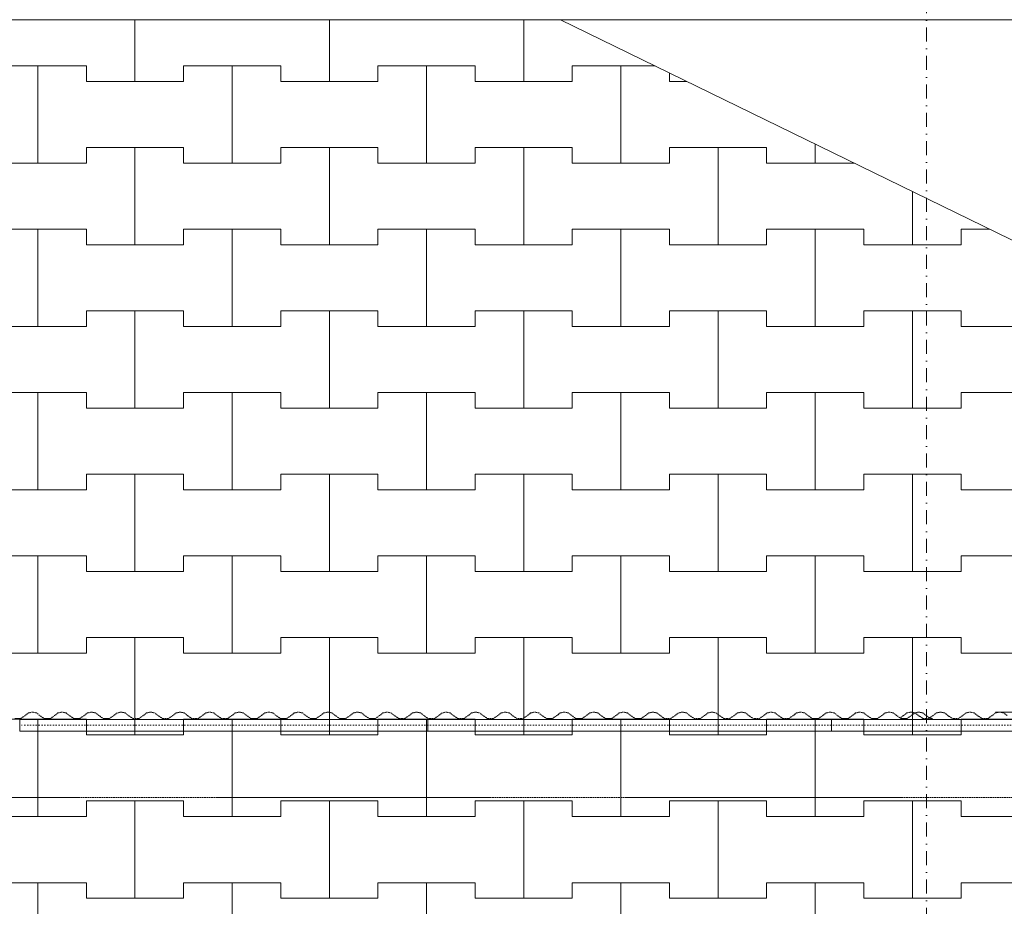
# Model space of a CAD drawing. Header units: centimetres. Extents: x -1589 to 108054, y -205274 to 31709.
# Tile 148 of 256: x 1145 to 1399, y 23344 to 23572. Entities that reach past the tile are written whole.
import ezdxf

# ---------------------------------------------------------------- set-up
doc = ezdxf.new("R2010")
doc.units = ezdxf.units.CM
doc.header["$LTSCALE"] = 0.01
doc.header["$MEASUREMENT"] = 0
for name, pattern in [('11108-COL-C310_XMODEL$0$HIDDEN', [0.375, 0.25, -0.125]), ('Krawędzie ukryte', [27, 20, -7]), ('Kropki i Kreski', [72, 36, -18, 0, -18]), ('Kropkowana', [63.499999, 0, -63.499999])]:
    doc.linetypes.add(name, pattern=pattern)
for name, color, linetype in [('0_Teren', 7, 'Continuous'), ('2_belki.K_IR', 7, 'Continuous'), ('2_ściana dekoracyjna 3', 7, 'Continuous'), ('2_ściana dekoracyjna 31.K_IR', 7, 'Continuous'), ('4_osie.ISTN', 7, 'Continuous')]:
    doc.layers.add(name, color=color, linetype=linetype)

msp = doc.modelspace()

# ---------------------------------------------------------------- linework, layer by layer
at = {"layer": '0_Teren', "color": 8, "linetype": 'Continuous', "lineweight": 5}
for p, q in [((1175, 23556.39122), (1175, 23572.24523)), ((1175, 23572.24523), (1175, 23556.39122)), ((1225, 23556.39122), (1225, 23572.24523)), ((1225, 23572.24523), (1225, 23556.39122)), ((1275, 23556.39122), (1275, 23572.24523)), ((1275, 23572.24523), (1275, 23556.39122)), ((1137.5, 23560.39122), (1150, 23560.39122)), ((1137.5, 23560.39122), (1162.5, 23560.39122)), ((1150, 23560.39122), (1162.5, 23560.39122)), ((1150, 23535.39122), (1150, 23560.39122)), ((1150, 23560.39122), (1150, 23535.39122)), ((1162.5, 23560.39122), (1162.5, 23556.39122)), ((1162.5, 23556.39122), (1162.5, 23560.39122)), ((1187.5, 23556.39122), (1187.5, 23560.39122)), ((1187.5, 23560.39122), (1187.5, 23556.39122)), ((1187.5, 23560.39122), (1200, 23560.39122)), ((1187.5, 23560.39122), (1212.5, 23560.39122)), ((1200, 23560.39122), (1212.5, 23560.39122)), ((1200, 23535.39122), (1200, 23560.39122)), ((1200, 23560.39122), (1200, 23535.39122)), ((1212.5, 23560.39122), (1212.5, 23556.39122)), ((1212.5, 23556.39122), (1212.5, 23560.39122)), ((1237.5, 23556.39122), (1237.5, 23560.39122)), ((1237.5, 23560.39122), (1237.5, 23556.39122)), ((1237.5, 23560.39122), (1250, 23560.39122)), ((1237.5, 23560.39122), (1262.5, 23560.39122)), ((1250, 23560.39122), (1262.5, 23560.39122)), ((1250, 23535.39122), (1250, 23560.39122)), ((1250, 23560.39122), (1250, 23535.39122)), ((1262.5, 23560.39122), (1262.5, 23556.39122)), ((1262.5, 23556.39122), (1262.5, 23560.39122)), ((1287.5, 23556.39122), (1287.5, 23560.39122)), ((1287.5, 23560.39122), (1287.5, 23556.39122)), ((1287.5, 23560.39122), (1300, 23560.39122)), ((1287.5, 23560.39122), (1308.77916, 23560.39122)), ((1300, 23560.39122), (1308.77916, 23560.39122)), ((1300, 23535.39122), (1300, 23560.39122)), ((1300, 23560.39122), (1300, 23535.39122)), ((1312.5, 23558.5772), (1312.5, 23556.39122)), ((1312.5, 23556.39122), (1312.5, 23558.5772)), ((1162.5, 23556.39122), (1175, 23556.39122)), ((1162.5, 23556.39122), (1187.5, 23556.39122)), ((1175, 23556.39122), (1187.5, 23556.39122)), ((1212.5, 23556.39122), (1225, 23556.39122)), ((1212.5, 23556.39122), (1237.5, 23556.39122)), ((1225, 23556.39122), (1237.5, 23556.39122)), ((1262.5, 23556.39122), (1275, 23556.39122)), ((1262.5, 23556.39122), (1287.5, 23556.39122)), ((1275, 23556.39122), (1287.5, 23556.39122)), ((1312.5, 23556.39122), (1316.98378, 23556.39122)), ((1312.5, 23556.39122), (1316.98378, 23556.39122)), ((1162.5, 23535.39122), (1162.5, 23539.39122)), ((1162.5, 23539.39122), (1162.5, 23535.39122)), ((1162.5, 23539.39122), (1175, 23539.39122)), ((1162.5, 23539.39122), (1187.5, 23539.39122)), ((1175, 23539.39122), (1187.5, 23539.39122)), ((1175, 23514.39122), (1175, 23539.39122)), ((1175, 23539.39122), (1175, 23514.39122)), ((1187.5, 23539.39122), (1187.5, 23535.39122)), ((1187.5, 23535.39122), (1187.5, 23539.39122)), ((1212.5, 23535.39122), (1212.5, 23539.39122)), ((1212.5, 23539.39122), (1212.5, 23535.39122)), ((1212.5, 23539.39122), (1225, 23539.39122)), ((1212.5, 23539.39122), (1237.5, 23539.39122)), ((1225, 23539.39122), (1237.5, 23539.39122)), ((1225, 23514.39122), (1225, 23539.39122)), ((1225, 23539.39122), (1225, 23514.39122)), ((1237.5, 23539.39122), (1237.5, 23535.39122)), ((1237.5, 23535.39122), (1237.5, 23539.39122)), ((1262.5, 23535.39122), (1262.5, 23539.39122)), ((1262.5, 23539.39122), (1262.5, 23535.39122)), ((1262.5, 23539.39122), (1275, 23539.39122)), ((1262.5, 23539.39122), (1287.5, 23539.39122)), ((1275, 23539.39122), (1287.5, 23539.39122)), ((1275, 23514.39122), (1275, 23539.39122)), ((1275, 23539.39122), (1275, 23514.39122)), ((1287.5, 23539.39122), (1287.5, 23535.39122)), ((1287.5, 23535.39122), (1287.5, 23539.39122)), ((1312.5, 23535.39122), (1312.5, 23539.39122)), ((1312.5, 23539.39122), (1312.5, 23535.39122)), ((1312.5, 23539.39122), (1325, 23539.39122)), ((1312.5, 23539.39122), (1337.5, 23539.39122)), ((1325, 23539.39122), (1337.5, 23539.39122)), ((1325, 23514.39122), (1325, 23539.39122)), ((1325, 23539.39122), (1325, 23514.39122)), ((1337.5, 23539.39122), (1337.5, 23535.39122)), ((1337.5, 23535.39122), (1337.5, 23539.39122)), ((1350, 23535.39122), (1350, 23540.29482)), ((1350, 23540.29482), (1350, 23535.39122)), ((1137.5, 23535.39122), (1150, 23535.39122)), ((1137.5, 23535.39122), (1162.5, 23535.39122)), ((1150, 23535.39122), (1162.5, 23535.39122)), ((1187.5, 23535.39122), (1200, 23535.39122)), ((1187.5, 23535.39122), (1212.5, 23535.39122)), ((1200, 23535.39122), (1212.5, 23535.39122)), ((1237.5, 23535.39122), (1250, 23535.39122)), ((1237.5, 23535.39122), (1262.5, 23535.39122)), ((1250, 23535.39122), (1262.5, 23535.39122)), ((1287.5, 23535.39122), (1300, 23535.39122)), ((1287.5, 23535.39122), (1312.5, 23535.39122)), ((1300, 23535.39122), (1312.5, 23535.39122)), ((1337.5, 23535.39122), (1350, 23535.39122)), ((1337.5, 23535.39122), (1360.05805, 23535.39122)), ((1350, 23535.39122), (1360.05805, 23535.39122)), ((1375, 23514.39122), (1375, 23528.10657)), ((1375, 23528.10657), (1375, 23514.39122)), ((1137.5, 23518.39122), (1150, 23518.39122)), ((1137.5, 23518.39122), (1162.5, 23518.39122)), ((1150, 23518.39122), (1162.5, 23518.39122)), ((1150, 23493.39122), (1150, 23518.39122)), ((1150, 23518.39122), (1150, 23493.39122)), ((1162.5, 23518.39122), (1162.5, 23514.39122)), ((1162.5, 23514.39122), (1162.5, 23518.39122)), ((1187.5, 23514.39122), (1187.5, 23518.39122)), ((1187.5, 23518.39122), (1187.5, 23514.39122)), ((1187.5, 23518.39122), (1200, 23518.39122)), ((1187.5, 23518.39122), (1212.5, 23518.39122)), ((1200, 23518.39122), (1212.5, 23518.39122)), ((1200, 23493.39122), (1200, 23518.39122)), ((1200, 23518.39122), (1200, 23493.39122)), ((1212.5, 23518.39122), (1212.5, 23514.39122)), ((1212.5, 23514.39122), (1212.5, 23518.39122)), ((1237.5, 23514.39122), (1237.5, 23518.39122)), ((1237.5, 23518.39122), (1237.5, 23514.39122)), ((1237.5, 23518.39122), (1250, 23518.39122)), ((1237.5, 23518.39122), (1262.5, 23518.39122)), ((1250, 23518.39122), (1262.5, 23518.39122)), ((1250, 23493.39122), (1250, 23518.39122)), ((1250, 23518.39122), (1250, 23493.39122)), ((1262.5, 23518.39122), (1262.5, 23514.39122)), ((1262.5, 23514.39122), (1262.5, 23518.39122)), ((1287.5, 23514.39122), (1287.5, 23518.39122)), ((1287.5, 23518.39122), (1287.5, 23514.39122)), ((1287.5, 23518.39122), (1300, 23518.39122)), ((1287.5, 23518.39122), (1312.5, 23518.39122)), ((1300, 23518.39122), (1312.5, 23518.39122)), ((1300, 23493.39122), (1300, 23518.39122)), ((1300, 23518.39122), (1300, 23493.39122)), ((1312.5, 23518.39122), (1312.5, 23514.39122)), ((1312.5, 23514.39122), (1312.5, 23518.39122)), ((1337.5, 23514.39122), (1337.5, 23518.39122)), ((1337.5, 23518.39122), (1337.5, 23514.39122)), ((1337.5, 23518.39122), (1350, 23518.39122)), ((1337.5, 23518.39122), (1362.5, 23518.39122)), ((1350, 23518.39122), (1362.5, 23518.39122)), ((1350, 23493.39122), (1350, 23518.39122)), ((1350, 23518.39122), (1350, 23493.39122)), ((1362.5, 23518.39122), (1362.5, 23514.39122)), ((1362.5, 23514.39122), (1362.5, 23518.39122)), ((1387.5, 23514.39122), (1387.5, 23518.39122)), ((1387.5, 23518.39122), (1387.5, 23514.39122)), ((1387.5, 23518.39122), (1394.9277, 23518.39122)), ((1387.5, 23518.39122), (1394.9277, 23518.39122)), ((1162.5, 23514.39122), (1175, 23514.39122)), ((1162.5, 23514.39122), (1187.5, 23514.39122)), ((1175, 23514.39122), (1187.5, 23514.39122)), ((1212.5, 23514.39122), (1225, 23514.39122)), ((1212.5, 23514.39122), (1237.5, 23514.39122)), ((1225, 23514.39122), (1237.5, 23514.39122)), ((1262.5, 23514.39122), (1275, 23514.39122)), ((1262.5, 23514.39122), (1287.5, 23514.39122)), ((1275, 23514.39122), (1287.5, 23514.39122)), ((1312.5, 23514.39122), (1325, 23514.39122)), ((1312.5, 23514.39122), (1337.5, 23514.39122)), ((1325, 23514.39122), (1337.5, 23514.39122)), ((1362.5, 23514.39122), (1375, 23514.39122)), ((1362.5, 23514.39122), (1387.5, 23514.39122)), ((1375, 23514.39122), (1387.5, 23514.39122)), ((1162.5, 23493.39122), (1162.5, 23497.39122)), ((1162.5, 23497.39122), (1162.5, 23493.39122)), ((1162.5, 23497.39122), (1175, 23497.39122)), ((1162.5, 23497.39122), (1187.5, 23497.39122)), ((1175, 23497.39122), (1187.5, 23497.39122)), ((1175, 23472.39122), (1175, 23497.39122)), ((1175, 23497.39122), (1175, 23472.39122)), ((1187.5, 23497.39122), (1187.5, 23493.39122)), ((1187.5, 23493.39122), (1187.5, 23497.39122)), ((1212.5, 23493.39122), (1212.5, 23497.39122)), ((1212.5, 23497.39122), (1212.5, 23493.39122)), ((1212.5, 23497.39122), (1225, 23497.39122)), ((1212.5, 23497.39122), (1237.5, 23497.39122)), ((1225, 23497.39122), (1237.5, 23497.39122)), ((1225, 23472.39122), (1225, 23497.39122)), ((1225, 23497.39122), (1225, 23472.39122)), ((1237.5, 23497.39122), (1237.5, 23493.39122)), ((1237.5, 23493.39122), (1237.5, 23497.39122)), ((1262.5, 23493.39122), (1262.5, 23497.39122)), ((1262.5, 23497.39122), (1262.5, 23493.39122)), ((1262.5, 23497.39122), (1275, 23497.39122)), ((1262.5, 23497.39122), (1287.5, 23497.39122)), ((1275, 23497.39122), (1287.5, 23497.39122)), ((1275, 23472.39122), (1275, 23497.39122)), ((1275, 23497.39122), (1275, 23472.39122)), ((1287.5, 23497.39122), (1287.5, 23493.39122)), ((1287.5, 23493.39122), (1287.5, 23497.39122)), ((1312.5, 23493.39122), (1312.5, 23497.39122)), ((1312.5, 23497.39122), (1312.5, 23493.39122)), ((1312.5, 23497.39122), (1325, 23497.39122)), ((1312.5, 23497.39122), (1337.5, 23497.39122)), ((1325, 23497.39122), (1337.5, 23497.39122)), ((1325, 23472.39122), (1325, 23497.39122)), ((1325, 23497.39122), (1325, 23472.39122)), ((1337.5, 23497.39122), (1337.5, 23493.39122)), ((1337.5, 23493.39122), (1337.5, 23497.39122)), ((1362.5, 23493.39122), (1362.5, 23497.39122)), ((1362.5, 23497.39122), (1362.5, 23493.39122)), ((1362.5, 23497.39122), (1375, 23497.39122)), ((1362.5, 23497.39122), (1387.5, 23497.39122)), ((1375, 23497.39122), (1387.5, 23497.39122)), ((1375, 23472.39122), (1375, 23497.39122)), ((1375, 23497.39122), (1375, 23472.39122)), ((1387.5, 23497.39122), (1387.5, 23493.39122)), ((1387.5, 23493.39122), (1387.5, 23497.39122)), ((1137.5, 23493.39122), (1150, 23493.39122)), ((1137.5, 23493.39122), (1162.5, 23493.39122)), ((1150, 23493.39122), (1162.5, 23493.39122)), ((1187.5, 23493.39122), (1200, 23493.39122)), ((1187.5, 23493.39122), (1212.5, 23493.39122)), ((1200, 23493.39122), (1212.5, 23493.39122)), ((1237.5, 23493.39122), (1250, 23493.39122)), ((1237.5, 23493.39122), (1262.5, 23493.39122)), ((1250, 23493.39122), (1262.5, 23493.39122)), ((1287.5, 23493.39122), (1300, 23493.39122)), ((1287.5, 23493.39122), (1312.5, 23493.39122)), ((1300, 23493.39122), (1312.5, 23493.39122)), ((1337.5, 23493.39122), (1350, 23493.39122)), ((1337.5, 23493.39122), (1362.5, 23493.39122)), ((1350, 23493.39122), (1362.5, 23493.39122)), ((1387.5, 23493.39122), (1400, 23493.39122)), ((1387.5, 23493.39122), (1412.5, 23493.39122)), ((1137.5, 23476.39122), (1150, 23476.39122)), ((1137.5, 23476.39122), (1162.5, 23476.39122)), ((1150, 23476.39122), (1162.5, 23476.39122)), ((1150, 23451.39122), (1150, 23476.39122)), ((1150, 23476.39122), (1150, 23451.39122)), ((1162.5, 23476.39122), (1162.5, 23472.39122)), ((1162.5, 23472.39122), (1162.5, 23476.39122)), ((1187.5, 23472.39122), (1187.5, 23476.39122)), ((1187.5, 23476.39122), (1187.5, 23472.39122)), ((1187.5, 23476.39122), (1200, 23476.39122)), ((1187.5, 23476.39122), (1212.5, 23476.39122)), ((1200, 23476.39122), (1212.5, 23476.39122)), ((1200, 23451.39122), (1200, 23476.39122)), ((1200, 23476.39122), (1200, 23451.39122)), ((1212.5, 23476.39122), (1212.5, 23472.39122)), ((1212.5, 23472.39122), (1212.5, 23476.39122)), ((1237.5, 23472.39122), (1237.5, 23476.39122)), ((1237.5, 23476.39122), (1237.5, 23472.39122)), ((1237.5, 23476.39122), (1250, 23476.39122)), ((1237.5, 23476.39122), (1262.5, 23476.39122)), ((1250, 23476.39122), (1262.5, 23476.39122)), ((1250, 23451.39122), (1250, 23476.39122)), ((1250, 23476.39122), (1250, 23451.39122)), ((1262.5, 23476.39122), (1262.5, 23472.39122)), ((1262.5, 23472.39122), (1262.5, 23476.39122)), ((1287.5, 23472.39122), (1287.5, 23476.39122)), ((1287.5, 23476.39122), (1287.5, 23472.39122)), ((1287.5, 23476.39122), (1300, 23476.39122)), ((1287.5, 23476.39122), (1312.5, 23476.39122)), ((1300, 23476.39122), (1312.5, 23476.39122)), ((1300, 23451.39122), (1300, 23476.39122)), ((1300, 23476.39122), (1300, 23451.39122)), ((1312.5, 23476.39122), (1312.5, 23472.39122)), ((1312.5, 23472.39122), (1312.5, 23476.39122)), ((1337.5, 23472.39122), (1337.5, 23476.39122)), ((1337.5, 23476.39122), (1337.5, 23472.39122)), ((1337.5, 23476.39122), (1350, 23476.39122)), ((1337.5, 23476.39122), (1362.5, 23476.39122)), ((1350, 23476.39122), (1362.5, 23476.39122)), ((1350, 23451.39122), (1350, 23476.39122)), ((1350, 23476.39122), (1350, 23451.39122)), ((1362.5, 23476.39122), (1362.5, 23472.39122)), ((1362.5, 23472.39122), (1362.5, 23476.39122)), ((1387.5, 23472.39122), (1387.5, 23476.39122)), ((1387.5, 23476.39122), (1387.5, 23472.39122)), ((1387.5, 23476.39122), (1400, 23476.39122)), ((1387.5, 23476.39122), (1412.5, 23476.39122)), ((1162.5, 23472.39122), (1175, 23472.39122)), ((1162.5, 23472.39122), (1187.5, 23472.39122)), ((1175, 23472.39122), (1187.5, 23472.39122)), ((1212.5, 23472.39122), (1225, 23472.39122)), ((1212.5, 23472.39122), (1237.5, 23472.39122)), ((1225, 23472.39122), (1237.5, 23472.39122)), ((1262.5, 23472.39122), (1275, 23472.39122)), ((1262.5, 23472.39122), (1287.5, 23472.39122)), ((1275, 23472.39122), (1287.5, 23472.39122)), ((1312.5, 23472.39122), (1325, 23472.39122)), ((1312.5, 23472.39122), (1337.5, 23472.39122)), ((1325, 23472.39122), (1337.5, 23472.39122)), ((1362.5, 23472.39122), (1375, 23472.39122)), ((1362.5, 23472.39122), (1387.5, 23472.39122)), ((1375, 23472.39122), (1387.5, 23472.39122)), ((1162.5, 23451.39122), (1162.5, 23455.39122)), ((1162.5, 23455.39122), (1162.5, 23451.39122)), ((1162.5, 23455.39122), (1175, 23455.39122)), ((1162.5, 23455.39122), (1187.5, 23455.39122)), ((1175, 23455.39122), (1187.5, 23455.39122)), ((1175, 23430.39122), (1175, 23455.39122)), ((1175, 23455.39122), (1175, 23430.39122)), ((1187.5, 23455.39122), (1187.5, 23451.39122)), ((1187.5, 23451.39122), (1187.5, 23455.39122)), ((1212.5, 23451.39122), (1212.5, 23455.39122)), ((1212.5, 23455.39122), (1212.5, 23451.39122)), ((1212.5, 23455.39122), (1225, 23455.39122)), ((1212.5, 23455.39122), (1237.5, 23455.39122)), ((1225, 23455.39122), (1237.5, 23455.39122)), ((1225, 23430.39122), (1225, 23455.39122)), ((1225, 23455.39122), (1225, 23430.39122)), ((1237.5, 23455.39122), (1237.5, 23451.39122)), ((1237.5, 23451.39122), (1237.5, 23455.39122)), ((1262.5, 23451.39122), (1262.5, 23455.39122)), ((1262.5, 23455.39122), (1262.5, 23451.39122)), ((1262.5, 23455.39122), (1275, 23455.39122)), ((1262.5, 23455.39122), (1287.5, 23455.39122)), ((1275, 23455.39122), (1287.5, 23455.39122)), ((1275, 23430.39122), (1275, 23455.39122)), ((1275, 23455.39122), (1275, 23430.39122)), ((1287.5, 23455.39122), (1287.5, 23451.39122)), ((1287.5, 23451.39122), (1287.5, 23455.39122)), ((1312.5, 23451.39122), (1312.5, 23455.39122)), ((1312.5, 23455.39122), (1312.5, 23451.39122)), ((1312.5, 23455.39122), (1325, 23455.39122)), ((1312.5, 23455.39122), (1337.5, 23455.39122)), ((1325, 23455.39122), (1337.5, 23455.39122)), ((1325, 23430.39122), (1325, 23455.39122)), ((1325, 23455.39122), (1325, 23430.39122)), ((1337.5, 23455.39122), (1337.5, 23451.39122)), ((1337.5, 23451.39122), (1337.5, 23455.39122)), ((1362.5, 23451.39122), (1362.5, 23455.39122)), ((1362.5, 23455.39122), (1362.5, 23451.39122)), ((1362.5, 23455.39122), (1375, 23455.39122)), ((1362.5, 23455.39122), (1387.5, 23455.39122)), ((1375, 23455.39122), (1387.5, 23455.39122)), ((1375, 23430.39122), (1375, 23455.39122)), ((1375, 23455.39122), (1375, 23430.39122)), ((1387.5, 23455.39122), (1387.5, 23451.39122)), ((1387.5, 23451.39122), (1387.5, 23455.39122)), ((1137.5, 23451.39122), (1150, 23451.39122)), ((1137.5, 23451.39122), (1162.5, 23451.39122)), ((1150, 23451.39122), (1162.5, 23451.39122)), ((1187.5, 23451.39122), (1200, 23451.39122)), ((1187.5, 23451.39122), (1212.5, 23451.39122)), ((1200, 23451.39122), (1212.5, 23451.39122)), ((1237.5, 23451.39122), (1250, 23451.39122)), ((1237.5, 23451.39122), (1262.5, 23451.39122)), ((1250, 23451.39122), (1262.5, 23451.39122)), ((1287.5, 23451.39122), (1300, 23451.39122)), ((1287.5, 23451.39122), (1312.5, 23451.39122)), ((1300, 23451.39122), (1312.5, 23451.39122)), ((1337.5, 23451.39122), (1350, 23451.39122)), ((1337.5, 23451.39122), (1362.5, 23451.39122)), ((1350, 23451.39122), (1362.5, 23451.39122)), ((1387.5, 23451.39122), (1400, 23451.39122)), ((1387.5, 23451.39122), (1412.5, 23451.39122)), ((1137.5, 23434.39122), (1150, 23434.39122)), ((1137.5, 23434.39122), (1162.5, 23434.39122)), ((1150, 23434.39122), (1162.5, 23434.39122)), ((1150, 23409.39122), (1150, 23434.39122)), ((1150, 23434.39122), (1150, 23409.39122)), ((1162.5, 23434.39122), (1162.5, 23430.39122)), ((1162.5, 23430.39122), (1162.5, 23434.39122)), ((1187.5, 23430.39122), (1187.5, 23434.39122)), ((1187.5, 23434.39122), (1187.5, 23430.39122)), ((1187.5, 23434.39122), (1200, 23434.39122)), ((1187.5, 23434.39122), (1212.5, 23434.39122)), ((1200, 23434.39122), (1212.5, 23434.39122)), ((1200, 23409.39122), (1200, 23434.39122)), ((1200, 23434.39122), (1200, 23409.39122)), ((1212.5, 23434.39122), (1212.5, 23430.39122)), ((1212.5, 23430.39122), (1212.5, 23434.39122)), ((1237.5, 23430.39122), (1237.5, 23434.39122)), ((1237.5, 23434.39122), (1237.5, 23430.39122)), ((1237.5, 23434.39122), (1250, 23434.39122)), ((1237.5, 23434.39122), (1262.5, 23434.39122)), ((1250, 23434.39122), (1262.5, 23434.39122)), ((1250, 23409.39122), (1250, 23434.39122)), ((1250, 23434.39122), (1250, 23409.39122)), ((1262.5, 23434.39122), (1262.5, 23430.39122)), ((1262.5, 23430.39122), (1262.5, 23434.39122)), ((1287.5, 23430.39122), (1287.5, 23434.39122)), ((1287.5, 23434.39122), (1287.5, 23430.39122)), ((1287.5, 23434.39122), (1300, 23434.39122)), ((1287.5, 23434.39122), (1312.5, 23434.39122)), ((1300, 23434.39122), (1312.5, 23434.39122)), ((1300, 23409.39122), (1300, 23434.39122)), ((1300, 23434.39122), (1300, 23409.39122)), ((1312.5, 23434.39122), (1312.5, 23430.39122)), ((1312.5, 23430.39122), (1312.5, 23434.39122)), ((1337.5, 23430.39122), (1337.5, 23434.39122)), ((1337.5, 23434.39122), (1337.5, 23430.39122)), ((1337.5, 23434.39122), (1350, 23434.39122)), ((1337.5, 23434.39122), (1362.5, 23434.39122)), ((1350, 23434.39122), (1362.5, 23434.39122)), ((1350, 23409.39122), (1350, 23434.39122)), ((1350, 23434.39122), (1350, 23409.39122)), ((1362.5, 23434.39122), (1362.5, 23430.39122)), ((1362.5, 23430.39122), (1362.5, 23434.39122)), ((1387.5, 23430.39122), (1387.5, 23434.39122)), ((1387.5, 23434.39122), (1387.5, 23430.39122)), ((1387.5, 23434.39122), (1400, 23434.39122)), ((1387.5, 23434.39122), (1412.5, 23434.39122)), ((1162.5, 23430.39122), (1175, 23430.39122)), ((1162.5, 23430.39122), (1187.5, 23430.39122)), ((1175, 23430.39122), (1187.5, 23430.39122)), ((1212.5, 23430.39122), (1225, 23430.39122)), ((1212.5, 23430.39122), (1237.5, 23430.39122)), ((1225, 23430.39122), (1237.5, 23430.39122)), ((1262.5, 23430.39122), (1275, 23430.39122)), ((1262.5, 23430.39122), (1287.5, 23430.39122)), ((1275, 23430.39122), (1287.5, 23430.39122)), ((1312.5, 23430.39122), (1325, 23430.39122)), ((1312.5, 23430.39122), (1337.5, 23430.39122)), ((1325, 23430.39122), (1337.5, 23430.39122)), ((1362.5, 23430.39122), (1375, 23430.39122)), ((1362.5, 23430.39122), (1387.5, 23430.39122)), ((1375, 23430.39122), (1387.5, 23430.39122)), ((1162.5, 23409.39122), (1162.5, 23413.39122)), ((1162.5, 23413.39122), (1162.5, 23409.39122)), ((1162.5, 23413.39122), (1175, 23413.39122)), ((1162.5, 23413.39122), (1187.5, 23413.39122)), ((1175, 23413.39122), (1187.5, 23413.39122)), ((1175, 23388.39122), (1175, 23413.39122)), ((1175, 23413.39122), (1175, 23388.39122)), ((1187.5, 23413.39122), (1187.5, 23409.39122)), ((1187.5, 23409.39122), (1187.5, 23413.39122)), ((1212.5, 23409.39122), (1212.5, 23413.39122)), ((1212.5, 23413.39122), (1212.5, 23409.39122)), ((1212.5, 23413.39122), (1225, 23413.39122)), ((1212.5, 23413.39122), (1237.5, 23413.39122)), ((1225, 23413.39122), (1237.5, 23413.39122)), ((1225, 23388.39122), (1225, 23413.39122)), ((1225, 23413.39122), (1225, 23388.39122)), ((1237.5, 23413.39122), (1237.5, 23409.39122)), ((1237.5, 23409.39122), (1237.5, 23413.39122)), ((1262.5, 23409.39122), (1262.5, 23413.39122)), ((1262.5, 23413.39122), (1262.5, 23409.39122)), ((1262.5, 23413.39122), (1275, 23413.39122)), ((1262.5, 23413.39122), (1287.5, 23413.39122)), ((1275, 23413.39122), (1287.5, 23413.39122)), ((1275, 23388.39122), (1275, 23413.39122)), ((1275, 23413.39122), (1275, 23388.39122)), ((1287.5, 23413.39122), (1287.5, 23409.39122)), ((1287.5, 23409.39122), (1287.5, 23413.39122)), ((1312.5, 23409.39122), (1312.5, 23413.39122)), ((1312.5, 23413.39122), (1312.5, 23409.39122)), ((1312.5, 23413.39122), (1325, 23413.39122)), ((1312.5, 23413.39122), (1337.5, 23413.39122)), ((1325, 23413.39122), (1337.5, 23413.39122)), ((1325, 23388.39122), (1325, 23413.39122)), ((1325, 23413.39122), (1325, 23388.39122)), ((1337.5, 23413.39122), (1337.5, 23409.39122)), ((1337.5, 23409.39122), (1337.5, 23413.39122)), ((1362.5, 23409.39122), (1362.5, 23413.39122)), ((1362.5, 23413.39122), (1362.5, 23409.39122)), ((1362.5, 23413.39122), (1375, 23413.39122)), ((1362.5, 23413.39122), (1387.5, 23413.39122)), ((1375, 23413.39122), (1387.5, 23413.39122)), ((1375, 23388.39122), (1375, 23413.39122)), ((1375, 23413.39122), (1375, 23388.39122)), ((1387.5, 23413.39122), (1387.5, 23409.39122)), ((1387.5, 23409.39122), (1387.5, 23413.39122)), ((1137.5, 23409.39122), (1150, 23409.39122)), ((1137.5, 23409.39122), (1162.5, 23409.39122)), ((1150, 23409.39122), (1162.5, 23409.39122)), ((1187.5, 23409.39122), (1200, 23409.39122)), ((1187.5, 23409.39122), (1212.5, 23409.39122)), ((1200, 23409.39122), (1212.5, 23409.39122)), ((1237.5, 23409.39122), (1250, 23409.39122)), ((1237.5, 23409.39122), (1262.5, 23409.39122)), ((1250, 23409.39122), (1262.5, 23409.39122)), ((1287.5, 23409.39122), (1300, 23409.39122)), ((1287.5, 23409.39122), (1312.5, 23409.39122)), ((1300, 23409.39122), (1312.5, 23409.39122)), ((1337.5, 23409.39122), (1350, 23409.39122)), ((1337.5, 23409.39122), (1362.5, 23409.39122)), ((1350, 23409.39122), (1362.5, 23409.39122)), ((1387.5, 23409.39122), (1400, 23409.39122)), ((1387.5, 23409.39122), (1412.5, 23409.39122)), ((1137.5, 23392.39122), (1150, 23392.39122)), ((1137.5, 23392.39122), (1162.5, 23392.39122)), ((1150, 23392.39122), (1162.5, 23392.39122)), ((1150, 23367.39122), (1150, 23392.39122)), ((1150, 23392.39122), (1150, 23367.39122)), ((1162.5, 23392.39122), (1162.5, 23388.39122)), ((1162.5, 23388.39122), (1162.5, 23392.39122)), ((1187.5, 23388.39122), (1187.5, 23392.39122)), ((1187.5, 23392.39122), (1187.5, 23388.39122)), ((1187.5, 23392.39122), (1200, 23392.39122)), ((1187.5, 23392.39122), (1212.5, 23392.39122)), ((1200, 23392.39122), (1212.5, 23392.39122)), ((1200, 23367.39122), (1200, 23392.39122)), ((1200, 23392.39122), (1200, 23367.39122)), ((1212.5, 23392.39122), (1212.5, 23388.39122)), ((1212.5, 23388.39122), (1212.5, 23392.39122)), ((1237.5, 23388.39122), (1237.5, 23392.39122)), ((1237.5, 23392.39122), (1237.5, 23388.39122)), ((1237.5, 23392.39122), (1250, 23392.39122)), ((1237.5, 23392.39122), (1262.5, 23392.39122)), ((1250, 23392.39122), (1262.5, 23392.39122)), ((1250, 23367.39122), (1250, 23392.39122)), ((1250, 23392.39122), (1250, 23367.39122)), ((1262.5, 23392.39122), (1262.5, 23388.39122)), ((1262.5, 23388.39122), (1262.5, 23392.39122)), ((1287.5, 23388.39122), (1287.5, 23392.39122)), ((1287.5, 23392.39122), (1287.5, 23388.39122)), ((1287.5, 23392.39122), (1300, 23392.39122)), ((1287.5, 23392.39122), (1312.5, 23392.39122)), ((1300, 23392.39122), (1312.5, 23392.39122)), ((1300, 23367.39122), (1300, 23392.39122)), ((1300, 23392.39122), (1300, 23367.39122)), ((1312.5, 23392.39122), (1312.5, 23388.39122)), ((1312.5, 23388.39122), (1312.5, 23392.39122)), ((1337.5, 23388.39122), (1337.5, 23392.39122)), ((1337.5, 23392.39122), (1337.5, 23388.39122)), ((1337.5, 23392.39122), (1350, 23392.39122)), ((1337.5, 23392.39122), (1362.5, 23392.39122)), ((1350, 23392.39122), (1362.5, 23392.39122)), ((1350, 23367.39122), (1350, 23392.39122)), ((1350, 23392.39122), (1350, 23367.39122)), ((1362.5, 23392.39122), (1362.5, 23388.39122)), ((1362.5, 23388.39122), (1362.5, 23392.39122)), ((1387.5, 23388.39122), (1387.5, 23392.39122)), ((1387.5, 23392.39122), (1387.5, 23388.39122)), ((1387.5, 23392.39122), (1400, 23392.39122)), ((1387.5, 23392.39122), (1412.5, 23392.39122)), ((1162.5, 23388.39122), (1175, 23388.39122)), ((1162.5, 23388.39122), (1187.5, 23388.39122)), ((1175, 23388.39122), (1187.5, 23388.39122)), ((1212.5, 23388.39122), (1225, 23388.39122)), ((1212.5, 23388.39122), (1237.5, 23388.39122)), ((1225, 23388.39122), (1237.5, 23388.39122)), ((1262.5, 23388.39122), (1275, 23388.39122)), ((1262.5, 23388.39122), (1287.5, 23388.39122)), ((1275, 23388.39122), (1287.5, 23388.39122)), ((1312.5, 23388.39122), (1325, 23388.39122)), ((1312.5, 23388.39122), (1337.5, 23388.39122)), ((1325, 23388.39122), (1337.5, 23388.39122)), ((1362.5, 23388.39122), (1375, 23388.39122)), ((1362.5, 23388.39122), (1387.5, 23388.39122)), ((1375, 23388.39122), (1387.5, 23388.39122)), ((1162.5, 23367.39122), (1162.5, 23371.39122)), ((1162.5, 23371.39122), (1162.5, 23367.39122)), ((1162.5, 23371.39122), (1175, 23371.39122)), ((1162.5, 23371.39122), (1187.5, 23371.39122)), ((1175, 23371.39122), (1187.5, 23371.39122)), ((1175, 23346.39122), (1175, 23371.39122)), ((1175, 23371.39122), (1175, 23346.39122)), ((1187.5, 23371.39122), (1187.5, 23367.39122)), ((1187.5, 23367.39122), (1187.5, 23371.39122)), ((1212.5, 23367.39122), (1212.5, 23371.39122)), ((1212.5, 23371.39122), (1212.5, 23367.39122)), ((1212.5, 23371.39122), (1225, 23371.39122)), ((1212.5, 23371.39122), (1237.5, 23371.39122)), ((1225, 23371.39122), (1237.5, 23371.39122)), ((1225, 23346.39122), (1225, 23371.39122)), ((1225, 23371.39122), (1225, 23346.39122)), ((1237.5, 23371.39122), (1237.5, 23367.39122)), ((1237.5, 23367.39122), (1237.5, 23371.39122)), ((1262.5, 23367.39122), (1262.5, 23371.39122)), ((1262.5, 23371.39122), (1262.5, 23367.39122)), ((1262.5, 23371.39122), (1275, 23371.39122)), ((1262.5, 23371.39122), (1287.5, 23371.39122)), ((1275, 23371.39122), (1287.5, 23371.39122)), ((1275, 23346.39122), (1275, 23371.39122)), ((1275, 23371.39122), (1275, 23346.39122)), ((1287.5, 23371.39122), (1287.5, 23367.39122)), ((1287.5, 23367.39122), (1287.5, 23371.39122)), ((1312.5, 23367.39122), (1312.5, 23371.39122)), ((1312.5, 23371.39122), (1312.5, 23367.39122)), ((1312.5, 23371.39122), (1325, 23371.39122)), ((1312.5, 23371.39122), (1337.5, 23371.39122)), ((1325, 23371.39122), (1337.5, 23371.39122)), ((1325, 23346.39122), (1325, 23371.39122)), ((1325, 23371.39122), (1325, 23346.39122)), ((1337.5, 23371.39122), (1337.5, 23367.39122)), ((1337.5, 23367.39122), (1337.5, 23371.39122)), ((1362.5, 23367.39122), (1362.5, 23371.39122)), ((1362.5, 23371.39122), (1362.5, 23367.39122)), ((1362.5, 23371.39122), (1375, 23371.39122)), ((1362.5, 23371.39122), (1387.5, 23371.39122)), ((1375, 23371.39122), (1387.5, 23371.39122)), ((1375, 23346.39122), (1375, 23371.39122)), ((1375, 23371.39122), (1375, 23346.39122)), ((1387.5, 23371.39122), (1387.5, 23367.39122)), ((1387.5, 23367.39122), (1387.5, 23371.39122)), ((1137.5, 23367.39122), (1150, 23367.39122)), ((1137.5, 23367.39122), (1162.5, 23367.39122)), ((1150, 23367.39122), (1162.5, 23367.39122)), ((1187.5, 23367.39122), (1200, 23367.39122)), ((1187.5, 23367.39122), (1212.5, 23367.39122)), ((1200, 23367.39122), (1212.5, 23367.39122)), ((1237.5, 23367.39122), (1250, 23367.39122)), ((1237.5, 23367.39122), (1262.5, 23367.39122)), ((1250, 23367.39122), (1262.5, 23367.39122)), ((1287.5, 23367.39122), (1300, 23367.39122)), ((1287.5, 23367.39122), (1312.5, 23367.39122)), ((1300, 23367.39122), (1312.5, 23367.39122)), ((1337.5, 23367.39122), (1350, 23367.39122)), ((1337.5, 23367.39122), (1362.5, 23367.39122)), ((1350, 23367.39122), (1362.5, 23367.39122)), ((1387.5, 23367.39122), (1400, 23367.39122)), ((1387.5, 23367.39122), (1412.5, 23367.39122)), ((1137.5, 23350.39122), (1150, 23350.39122)), ((1137.5, 23350.39122), (1162.5, 23350.39122)), ((1150, 23350.39122), (1162.5, 23350.39122)), ((1150, 23325.39122), (1150, 23350.39122)), ((1150, 23350.39122), (1150, 23325.39122)), ((1162.5, 23350.39122), (1162.5, 23346.39122)), ((1162.5, 23346.39122), (1162.5, 23350.39122)), ((1187.5, 23346.39122), (1187.5, 23350.39122)), ((1187.5, 23350.39122), (1187.5, 23346.39122)), ((1187.5, 23350.39122), (1200, 23350.39122)), ((1187.5, 23350.39122), (1212.5, 23350.39122)), ((1200, 23350.39122), (1212.5, 23350.39122)), ((1200, 23325.39122), (1200, 23350.39122)), ((1200, 23350.39122), (1200, 23325.39122)), ((1212.5, 23350.39122), (1212.5, 23346.39122)), ((1212.5, 23346.39122), (1212.5, 23350.39122)), ((1237.5, 23346.39122), (1237.5, 23350.39122)), ((1237.5, 23350.39122), (1237.5, 23346.39122)), ((1237.5, 23350.39122), (1250, 23350.39122)), ((1237.5, 23350.39122), (1262.5, 23350.39122)), ((1250, 23350.39122), (1262.5, 23350.39122)), ((1250, 23325.39122), (1250, 23350.39122)), ((1250, 23350.39122), (1250, 23325.39122)), ((1262.5, 23350.39122), (1262.5, 23346.39122)), ((1262.5, 23346.39122), (1262.5, 23350.39122)), ((1287.5, 23346.39122), (1287.5, 23350.39122)), ((1287.5, 23350.39122), (1287.5, 23346.39122)), ((1287.5, 23350.39122), (1300, 23350.39122)), ((1287.5, 23350.39122), (1312.5, 23350.39122)), ((1300, 23350.39122), (1312.5, 23350.39122)), ((1300, 23325.39122), (1300, 23350.39122)), ((1300, 23350.39122), (1300, 23325.39122)), ((1312.5, 23350.39122), (1312.5, 23346.39122)), ((1312.5, 23346.39122), (1312.5, 23350.39122)), ((1337.5, 23346.39122), (1337.5, 23350.39122)), ((1337.5, 23350.39122), (1337.5, 23346.39122)), ((1337.5, 23350.39122), (1350, 23350.39122)), ((1337.5, 23350.39122), (1362.5, 23350.39122)), ((1350, 23350.39122), (1362.5, 23350.39122)), ((1350, 23325.39122), (1350, 23350.39122)), ((1350, 23350.39122), (1350, 23325.39122)), ((1362.5, 23350.39122), (1362.5, 23346.39122)), ((1362.5, 23346.39122), (1362.5, 23350.39122)), ((1387.5, 23346.39122), (1387.5, 23350.39122)), ((1387.5, 23350.39122), (1387.5, 23346.39122)), ((1387.5, 23350.39122), (1400, 23350.39122)), ((1387.5, 23350.39122), (1412.5, 23350.39122)), ((1162.5, 23346.39122), (1175, 23346.39122)), ((1162.5, 23346.39122), (1187.5, 23346.39122)), ((1175, 23346.39122), (1187.5, 23346.39122)), ((1212.5, 23346.39122), (1225, 23346.39122)), ((1212.5, 23346.39122), (1237.5, 23346.39122)), ((1225, 23346.39122), (1237.5, 23346.39122)), ((1262.5, 23346.39122), (1275, 23346.39122)), ((1262.5, 23346.39122), (1287.5, 23346.39122)), ((1275, 23346.39122), (1287.5, 23346.39122)), ((1312.5, 23346.39122), (1325, 23346.39122)), ((1312.5, 23346.39122), (1337.5, 23346.39122)), ((1325, 23346.39122), (1337.5, 23346.39122)), ((1362.5, 23346.39122), (1375, 23346.39122)), ((1362.5, 23346.39122), (1387.5, 23346.39122)), ((1375, 23346.39122), (1387.5, 23346.39122))]:
    msp.add_line(p, q, dxfattribs=at)
at = {"layer": '0_Teren', "color": 8, "linetype": 'Continuous', "lineweight": 5, "flags": 128}
for points in [[(810.17871, 23572.24523), (1284.46474, 23572.24523), (1782.3586, 23329.50702), (1782.3586, 22816.53156), (1582.3586, 22816.53309), (1582.35864, 23257.24406), (1377.3586, 23257.24406), (1377.3586, 23002.24406), (932.3586, 23002.24406), (932.3586, 23387.3523), (759.63338, 23469.28591)], [(1284.46474, 23572.24523), (1782.3586, 23572.24523), (1782.3586, 23329.50702)]]:
    msp.add_lwpolyline(points, close=True, dxfattribs=at)
at = {"layer": '2_belki.K_IR', "color": 8, "linetype": 'Krawędzie ukryte', "lineweight": 5}
msp.add_line((932.3586, 23372.24902), (1552.3586, 23372.24902), dxfattribs=at)
at = {"layer": '2_ściana dekoracyjna 3', "color": 8, "linetype": '11108-COL-C310_XMODEL$0$HIDDEN', "lineweight": 5}
for p, q in [((1147.58314, 23394.01446), (1146.73433, 23393.35084)), ((1148.63433, 23394.25084), (1147.58314, 23394.01446)), ((1149.68552, 23394.01446), (1148.63433, 23394.25084)), ((1150.53433, 23393.35084), (1149.68552, 23394.01446)), ((1155.18314, 23394.01446), (1154.33433, 23393.35084)), ((1156.23433, 23394.25084), (1155.18314, 23394.01446)), ((1157.28552, 23394.01446), (1156.23433, 23394.25084)), ((1158.13433, 23393.35084), (1157.28552, 23394.01446)), ((1162.78314, 23394.01446), (1161.93433, 23393.35084)), ((1163.83433, 23394.25084), (1162.78314, 23394.01446)), ((1164.88552, 23394.01446), (1163.83433, 23394.25084)), ((1165.73433, 23393.35084), (1164.88552, 23394.01446)), ((1170.38314, 23394.01446), (1169.53433, 23393.35084)), ((1171.43433, 23394.25084), (1170.38314, 23394.01446)), ((1172.48552, 23394.01446), (1171.43433, 23394.25084)), ((1173.33433, 23393.35084), (1172.48552, 23394.01446)), ((1177.98314, 23394.01446), (1177.13433, 23393.35084)), ((1179.03433, 23394.25084), (1177.98314, 23394.01446)), ((1180.08552, 23394.01446), (1179.03433, 23394.25084)), ((1180.93433, 23393.35084), (1180.08552, 23394.01446)), ((1185.58314, 23394.01446), (1184.73433, 23393.35084)), ((1186.63433, 23394.25084), (1185.58314, 23394.01446)), ((1187.68552, 23394.01446), (1186.63433, 23394.25084)), ((1188.53433, 23393.35084), (1187.68552, 23394.01446)), ((1193.18314, 23394.01446), (1192.33433, 23393.35084)), ((1194.23433, 23394.25084), (1193.18314, 23394.01446)), ((1195.28552, 23394.01446), (1194.23433, 23394.25084)), ((1196.13433, 23393.35084), (1195.28552, 23394.01446)), ((1200.78314, 23394.01446), (1199.93433, 23393.35084)), ((1201.83433, 23394.25084), (1200.78314, 23394.01446)), ((1202.88552, 23394.01446), (1201.83433, 23394.25084)), ((1203.73433, 23393.35084), (1202.88552, 23394.01446)), ((1208.38314, 23394.01446), (1207.53433, 23393.35084)), ((1209.43433, 23394.25084), (1208.38314, 23394.01446)), ((1210.48552, 23394.01446), (1209.43433, 23394.25084)), ((1211.33433, 23393.35084), (1210.48552, 23394.01446)), ((1215.98314, 23394.01446), (1215.13433, 23393.35084)), ((1217.03433, 23394.25084), (1215.98314, 23394.01446)), ((1218.08552, 23394.01446), (1217.03433, 23394.25084)), ((1218.93433, 23393.35084), (1218.08552, 23394.01446)), ((1223.58314, 23394.01446), (1222.73433, 23393.35084)), ((1224.63433, 23394.25084), (1223.58314, 23394.01446)), ((1225.68552, 23394.01446), (1224.63433, 23394.25084)), ((1226.53433, 23393.35084), (1225.68552, 23394.01446)), ((1231.18314, 23394.01446), (1230.33433, 23393.35084)), ((1232.23433, 23394.25084), (1231.18314, 23394.01446)), ((1233.28552, 23394.01446), (1232.23433, 23394.25084)), ((1234.13433, 23393.35084), (1233.28552, 23394.01446)), ((1238.78314, 23394.01446), (1237.93433, 23393.35084)), ((1239.83433, 23394.25084), (1238.78314, 23394.01446)), ((1240.88552, 23394.01446), (1239.83433, 23394.25084)), ((1241.73433, 23393.35084), (1240.88552, 23394.01446)), ((1246.38314, 23394.01446), (1245.53433, 23393.35084)), ((1247.43433, 23394.25084), (1246.38314, 23394.01446)), ((1248.48552, 23394.01446), (1247.43433, 23394.25084)), ((1249.33433, 23393.35084), (1248.48552, 23394.01446)), ((1253.98314, 23394.01446), (1253.13433, 23393.35084)), ((1255.03433, 23394.25084), (1253.98314, 23394.01446)), ((1256.08552, 23394.01446), (1255.03433, 23394.25084)), ((1256.93433, 23393.35084), (1256.08552, 23394.01446)), ((1261.58314, 23394.01446), (1260.73433, 23393.35084)), ((1262.63433, 23394.25084), (1261.58314, 23394.01446)), ((1263.68552, 23394.01446), (1262.63433, 23394.25084)), ((1264.53433, 23393.35084), (1263.68552, 23394.01446)), ((1269.18314, 23394.01446), (1268.33433, 23393.35084)), ((1270.23433, 23394.25084), (1269.18314, 23394.01446)), ((1271.28552, 23394.01446), (1270.23433, 23394.25084)), ((1272.13433, 23393.35084), (1271.28552, 23394.01446)), ((1276.78314, 23394.01446), (1275.93433, 23393.35084)), ((1277.83433, 23394.25084), (1276.78314, 23394.01446)), ((1278.88552, 23394.01446), (1277.83433, 23394.25084)), ((1279.73433, 23393.35084), (1278.88552, 23394.01446)), ((1284.38314, 23394.01446), (1283.53433, 23393.35084)), ((1285.43433, 23394.25084), (1284.38314, 23394.01446)), ((1286.48552, 23394.01446), (1285.43433, 23394.25084)), ((1287.33433, 23393.35084), (1286.48552, 23394.01446)), ((1291.98314, 23394.01446), (1291.13433, 23393.35084)), ((1293.03433, 23394.25084), (1291.98314, 23394.01446)), ((1294.08552, 23394.01446), (1293.03433, 23394.25084)), ((1294.93433, 23393.35084), (1294.08552, 23394.01446)), ((1299.58314, 23394.01446), (1298.73433, 23393.35084)), ((1300.63433, 23394.25084), (1299.58314, 23394.01446)), ((1301.68552, 23394.01446), (1300.63433, 23394.25084)), ((1302.53433, 23393.35084), (1301.68552, 23394.01446)), ((1307.18314, 23394.01446), (1306.33433, 23393.35084)), ((1308.23433, 23394.25084), (1307.18314, 23394.01446)), ((1309.28552, 23394.01446), (1308.23433, 23394.25084)), ((1310.13433, 23393.35084), (1309.28552, 23394.01446)), ((1314.78314, 23394.01446), (1313.93433, 23393.35084)), ((1315.83433, 23394.25084), (1314.78314, 23394.01446)), ((1316.88552, 23394.01446), (1315.83433, 23394.25084)), ((1317.73433, 23393.35084), (1316.88552, 23394.01446)), ((1322.38314, 23394.01446), (1321.53433, 23393.35084)), ((1323.43433, 23394.25084), (1322.38314, 23394.01446)), ((1324.48552, 23394.01446), (1323.43433, 23394.25084)), ((1325.33433, 23393.35084), (1324.48552, 23394.01446)), ((1329.98314, 23394.01446), (1329.13433, 23393.35084)), ((1331.03433, 23394.25084), (1329.98314, 23394.01446)), ((1332.08552, 23394.01446), (1331.03433, 23394.25084)), ((1332.93433, 23393.35084), (1332.08552, 23394.01446)), ((1337.58314, 23394.01446), (1336.73433, 23393.35084)), ((1338.63433, 23394.25084), (1337.58314, 23394.01446)), ((1339.68552, 23394.01446), (1338.63433, 23394.25084)), ((1340.53433, 23393.35084), (1339.68552, 23394.01446)), ((1345.18314, 23394.01446), (1344.33433, 23393.35084)), ((1346.23433, 23394.25084), (1345.18314, 23394.01446)), ((1347.28552, 23394.01446), (1346.23433, 23394.25084)), ((1348.13433, 23393.35084), (1347.28552, 23394.01446)), ((1352.78314, 23394.01446), (1351.93433, 23393.35084)), ((1353.83433, 23394.25084), (1352.78314, 23394.01446)), ((1354.88552, 23394.01446), (1353.83433, 23394.25084)), ((1355.73433, 23393.35084), (1354.88552, 23394.01446)), ((1360.38314, 23394.01446), (1359.53433, 23393.35084)), ((1361.43433, 23394.25084), (1360.38314, 23394.01446)), ((1362.48552, 23394.01446), (1361.43433, 23394.25084)), ((1363.33433, 23393.35084), (1362.48552, 23394.01446)), ((1367.98314, 23394.01446), (1367.13433, 23393.35084)), ((1369.03433, 23394.25084), (1367.98314, 23394.01446)), ((1370.08552, 23394.01446), (1369.03433, 23394.25084)), ((1370.93433, 23393.35084), (1370.08552, 23394.01446)), ((1375.58314, 23394.01446), (1374.73433, 23393.35084)), ((1376.63433, 23394.25084), (1375.58314, 23394.01446)), ((1377.68552, 23394.01446), (1376.63433, 23394.25084)), ((1378.53433, 23393.35084), (1377.68552, 23394.01446)), ((1145.54807, 23392.55686), (1144.1206, 23392.55686)), ((1146.73433, 23393.35084), (1145.54807, 23392.55686)), ((1151.7206, 23392.55686), (1150.53433, 23393.35084)), ((1153.14807, 23392.55686), (1151.7206, 23392.55686)), ((1154.33433, 23393.35084), (1153.14807, 23392.55686)), ((1159.3206, 23392.55686), (1158.13433, 23393.35084)), ((1160.74807, 23392.55686), (1159.3206, 23392.55686)), ((1161.93433, 23393.35084), (1160.74807, 23392.55686)), ((1166.9206, 23392.55686), (1165.73433, 23393.35084)), ((1168.34807, 23392.55686), (1166.9206, 23392.55686)), ((1169.53433, 23393.35084), (1168.34807, 23392.55686)), ((1174.5206, 23392.55686), (1173.33433, 23393.35084)), ((1175.94807, 23392.55686), (1174.5206, 23392.55686)), ((1177.13433, 23393.35084), (1175.94807, 23392.55686)), ((1182.1206, 23392.55686), (1180.93433, 23393.35084)), ((1183.54807, 23392.55686), (1182.1206, 23392.55686)), ((1184.73433, 23393.35084), (1183.54807, 23392.55686)), ((1189.7206, 23392.55686), (1188.53433, 23393.35084)), ((1191.14807, 23392.55686), (1189.7206, 23392.55686)), ((1192.33433, 23393.35084), (1191.14807, 23392.55686)), ((1197.3206, 23392.55686), (1196.13433, 23393.35084)), ((1198.74807, 23392.55686), (1197.3206, 23392.55686)), ((1199.93433, 23393.35084), (1198.74807, 23392.55686)), ((1204.9206, 23392.55686), (1203.73433, 23393.35084)), ((1206.34807, 23392.55686), (1204.9206, 23392.55686)), ((1207.53433, 23393.35084), (1206.34807, 23392.55686)), ((1212.5206, 23392.55686), (1211.33433, 23393.35084)), ((1213.94807, 23392.55686), (1212.5206, 23392.55686)), ((1215.13433, 23393.35084), (1213.94807, 23392.55686)), ((1220.1206, 23392.55686), (1218.93433, 23393.35084)), ((1221.54807, 23392.55686), (1220.1206, 23392.55686)), ((1222.73433, 23393.35084), (1221.54807, 23392.55686)), ((1227.7206, 23392.55686), (1226.53433, 23393.35084)), ((1229.14807, 23392.55686), (1227.7206, 23392.55686)), ((1230.33433, 23393.35084), (1229.14807, 23392.55686)), ((1235.3206, 23392.55686), (1234.13433, 23393.35084)), ((1236.74807, 23392.55686), (1235.3206, 23392.55686)), ((1237.93433, 23393.35084), (1236.74807, 23392.55686)), ((1242.9206, 23392.55686), (1241.73433, 23393.35084)), ((1244.34807, 23392.55686), (1242.9206, 23392.55686)), ((1245.53433, 23393.35084), (1244.34807, 23392.55686)), ((1250.5206, 23392.55686), (1249.33433, 23393.35084)), ((1251.94807, 23392.55686), (1250.5206, 23392.55686)), ((1253.13433, 23393.35084), (1251.94807, 23392.55686)), ((1258.1206, 23392.55686), (1256.93433, 23393.35084)), ((1259.54807, 23392.55686), (1258.1206, 23392.55686)), ((1260.73433, 23393.35084), (1259.54807, 23392.55686)), ((1265.7206, 23392.55686), (1264.53433, 23393.35084)), ((1267.14807, 23392.55686), (1265.7206, 23392.55686)), ((1268.33433, 23393.35084), (1267.14807, 23392.55686)), ((1273.3206, 23392.55686), (1272.13433, 23393.35084)), ((1274.74807, 23392.55686), (1273.3206, 23392.55686)), ((1275.93433, 23393.35084), (1274.74807, 23392.55686)), ((1280.9206, 23392.55686), (1279.73433, 23393.35084)), ((1282.34807, 23392.55686), (1280.9206, 23392.55686)), ((1283.53433, 23393.35084), (1282.34807, 23392.55686)), ((1288.5206, 23392.55686), (1287.33433, 23393.35084)), ((1289.94807, 23392.55686), (1288.5206, 23392.55686)), ((1291.13433, 23393.35084), (1289.94807, 23392.55686)), ((1296.1206, 23392.55686), (1294.93433, 23393.35084)), ((1297.54807, 23392.55686), (1296.1206, 23392.55686)), ((1298.73433, 23393.35084), (1297.54807, 23392.55686)), ((1303.7206, 23392.55686), (1302.53433, 23393.35084)), ((1305.14807, 23392.55686), (1303.7206, 23392.55686)), ((1306.33433, 23393.35084), (1305.14807, 23392.55686)), ((1311.3206, 23392.55686), (1310.13433, 23393.35084)), ((1312.74807, 23392.55686), (1311.3206, 23392.55686)), ((1313.93433, 23393.35084), (1312.74807, 23392.55686)), ((1318.9206, 23392.55686), (1317.73433, 23393.35084)), ((1320.34807, 23392.55686), (1318.9206, 23392.55686)), ((1321.53433, 23393.35084), (1320.34807, 23392.55686)), ((1326.5206, 23392.55686), (1325.33433, 23393.35084)), ((1327.94807, 23392.55686), (1326.5206, 23392.55686)), ((1329.13433, 23393.35084), (1327.94807, 23392.55686)), ((1334.1206, 23392.55686), (1332.93433, 23393.35084)), ((1335.54807, 23392.55686), (1334.1206, 23392.55686)), ((1336.73433, 23393.35084), (1335.54807, 23392.55686)), ((1341.7206, 23392.55686), (1340.53433, 23393.35084)), ((1343.14807, 23392.55686), (1341.7206, 23392.55686)), ((1344.33433, 23393.35084), (1343.14807, 23392.55686)), ((1349.3206, 23392.55686), (1348.13433, 23393.35084)), ((1350.74807, 23392.55686), (1349.3206, 23392.55686)), ((1351.93433, 23393.35084), (1350.74807, 23392.55686)), ((1356.9206, 23392.55686), (1355.73433, 23393.35084)), ((1358.34807, 23392.55686), (1356.9206, 23392.55686)), ((1359.53433, 23393.35084), (1358.34807, 23392.55686)), ((1364.5206, 23392.55686), (1363.33433, 23393.35084)), ((1365.94807, 23392.55686), (1364.5206, 23392.55686)), ((1367.13433, 23393.35084), (1365.94807, 23392.55686)), ((1372.1206, 23392.55686), (1370.93433, 23393.35084)), ((1373.54807, 23392.55686), (1372.1206, 23392.55686)), ((1374.73433, 23393.35084), (1373.54807, 23392.55686)), ((1379.7206, 23392.55686), (1378.53433, 23393.35084)), ((1380.2029, 23392.55686), (1379.7206, 23392.55686))]:
    msp.add_line(p, q, dxfattribs=at)
at = {"layer": '2_ściana dekoracyjna 3', "color": 8, "linetype": 'Continuous', "lineweight": 5}
for p, q in [((1396.3712, 23394.24523), (1646.38301, 23394.24523)), ((1145.3586, 23392.36321), (1145.3586, 23389.36321)), ((1198.35248, 23392.36321), (1145.3586, 23392.36321)), ((1198.35248, 23392.36321), (1250.30726, 23392.36321)), ((1250.30726, 23389.36321), (1250.30726, 23392.36321)), ((1250.30726, 23392.36321), (1354.21682, 23392.36321)), ((1354.21682, 23392.36321), (1458.12638, 23392.36321)), ((1354.21682, 23389.36321), (1354.21682, 23392.36321)), ((1198.35248, 23389.36321), (1145.3586, 23389.36321)), ((1198.35248, 23389.36321), (1250.30726, 23389.36321)), ((1250.30726, 23389.36321), (1354.21682, 23389.36321)), ((1354.21682, 23389.36321), (1458.12638, 23389.36321))]:
    msp.add_line(p, q, dxfattribs=at)
at = {"layer": '2_ściana dekoracyjna 3', "color": 8, "linetype": 'Kropkowana', "lineweight": 5}
msp.add_line((1599.44339, 23390.86321), (1145.3586, 23390.86321), dxfattribs=at)
at = {"layer": '2_ściana dekoracyjna 31.K_IR', "color": 8, "linetype": '11108-COL-C310_XMODEL$0$HIDDEN', "lineweight": 5}
for p, q in [((1373.57709, 23394.02777), (1372.72828, 23393.36415)), ((1374.62828, 23394.26415), (1373.57709, 23394.02777)), ((1375.67947, 23394.02777), (1374.62828, 23394.26415)), ((1376.52828, 23393.36415), (1375.67947, 23394.02777)), ((1381.17709, 23394.02777), (1380.32828, 23393.36415)), ((1382.22828, 23394.26415), (1381.17709, 23394.02777)), ((1383.27947, 23394.02777), (1382.22828, 23394.26415)), ((1384.12828, 23393.36415), (1383.27947, 23394.02777)), ((1388.77709, 23394.02777), (1387.92828, 23393.36415)), ((1389.82828, 23394.26415), (1388.77709, 23394.02777)), ((1390.87947, 23394.02777), (1389.82828, 23394.26415)), ((1391.72828, 23393.36415), (1390.87947, 23394.02777)), ((1396.37709, 23394.02777), (1395.52828, 23393.36415)), ((1397.42828, 23394.26415), (1396.37709, 23394.02777)), ((1398.47947, 23394.02777), (1397.42828, 23394.26415)), ((1399.32828, 23393.36415), (1398.47947, 23394.02777)), ((1372.72828, 23393.36415), (1371.80549, 23392.74651)), ((1377.71455, 23392.57016), (1376.52828, 23393.36415)), ((1379.14201, 23392.57016), (1377.71455, 23392.57016)), ((1380.32828, 23393.36415), (1379.14201, 23392.57016)), ((1385.31455, 23392.57016), (1384.12828, 23393.36415)), ((1386.74201, 23392.57016), (1385.31455, 23392.57016)), ((1387.92828, 23393.36415), (1386.74201, 23392.57016)), ((1392.91455, 23392.57016), (1391.72828, 23393.36415)), ((1394.34201, 23392.57016), (1392.91455, 23392.57016)), ((1395.52828, 23393.36415), (1394.34201, 23392.57016))]:
    msp.add_line(p, q, dxfattribs=at)
at = {"layer": '4_osie.ISTN', "color": 7, "linetype": 'Kropki i Kreski', "lineweight": 0, "ltscale": 10}
msp.add_line((1378.63417, 19902.02612), (1378.63417, 23622.03555), dxfattribs=at)

doc.saveas('drawing.dxf')
